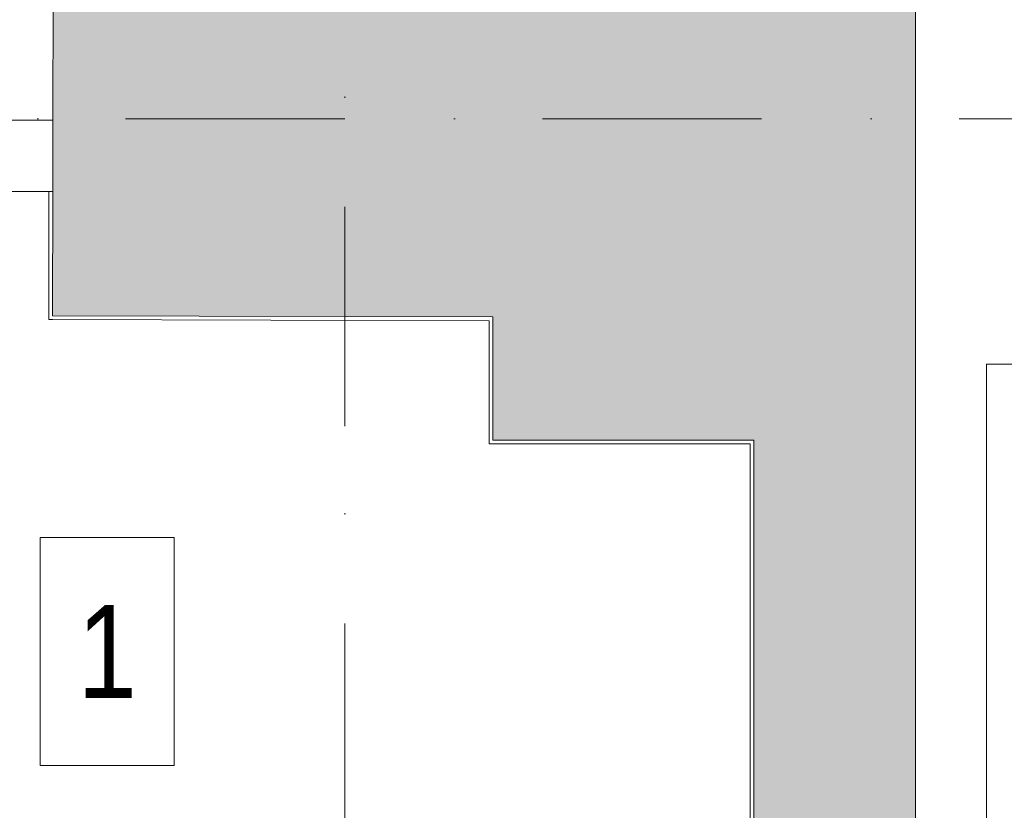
# Model space of a CAD drawing. Header units: millimetres. Extents: x -2532 to 181134, y -4151 to 53885.
# Tile 109 of 165: x 17668 to 19252, y 2932 to 4205. Entities that reach past the tile are written whole.
import ezdxf
from ezdxf.enums import TextEntityAlignment as Align

# ---------------------------------------------------------------- set-up
doc = ezdxf.new("R2010")
doc.units = ezdxf.units.MM
doc.header["$MEASUREMENT"] = 0
doc.linetypes.add('Dot & Dashed', pattern=[670.277762, 352.777767, -176.388884, 0, -141.111112])
doc.linetypes.add('Wipeout_Contour', pattern=[1000, 0, -1000])
for name, color, linetype in [('AR - Mööbel', 7, 'Continuous'), ('AR - Seinad VS', 7, 'Continuous'), ('AR - Teljed', 7, 'Continuous'), ('ARCHICAD Doors', 7, 'Continuous'), ('New_AR - Seinad SS 2', 7, 'Continuous'), ('New_AR - Seinad SS.ol', 7, 'Continuous'), ('SA - tähistused - valgustus', 7, 'Continuous')]:
    doc.layers.add(name, color=color, linetype=linetype)
for name, color, linetype, lineweight in [('AR - Mööbel_Pen_No__4', 8, 'Continuous', 13), ('AR - Seinad VS_Pen_No__221', 252, 'Continuous', 13), ('AR - Teljed_Pen_No__4', 8, 'Continuous', 13), ('ARCHICAD Doors_Pen_No__221', 252, 'Continuous', 13), ('ARCHICAD Doors_Pen_No__23', 7, 'Continuous', 5), ('Märkused - Muinsuskaitselised väärtused_Pen_No__20', 1, 'Continuous', 13), ('New_AR - Seinad SS 2_Pen_No__207', 5, 'Continuous', 13), ('New_AR - Seinad SS.ol_Pen_No__207', 5, 'Continuous', 13), ('SA - tähistused - valgustus_Pen_No__105', 30, 'Continuous', 5)]:
    doc.layers.add(name, color=color, linetype=linetype, lineweight=lineweight)
doc.styles.add('GENERATED_STYLE_1', font='txt')
doc.styles.add('GENERATED_STYLE_3', font='txt')
doc.styles.add('GENERATED_STYLE_4', font='txt')
doc.dimstyles.new('GENERATED_STYLE__1', dxfattribs={"dimtxt": 150, "dimasz": 76, "dimexe": 0.18, "dimexo": 0.0625, "dimgap": 0.09, "dimtad": 1, "dimdec": 0, "dimzin": 0, "dimdsep": 46, "dimtxsty": 'GENERATED_STYLE_3', "dimblk": 'ARROWHEAD_2', "dimblk1": 'ARROWHEAD_2', "dimblk2": 'ARROWHEAD_2', "dimcen": 0.09, "dimse1": 1, "dimse2": 1, "dimclrd": 256, "dimclre": 256, "dimclrt": 256, "dimadec": 0, "dimazin": 0, "dimtfac": 1, "dimtdec": 4, "dimtmove": 0, "dimatfit": 3, "dimfxl": 0, "dimtolj": 1, "dimtzin": 0, "dimarcsym": 0})
doc.dimstyles.new('GENERATED_STYLE__2', dxfattribs={"dimtxt": 150, "dimasz": 76, "dimexe": 0.18, "dimexo": 0.0625, "dimgap": 0.09, "dimtad": 1, "dimtih": 1, "dimtoh": 1, "dimdec": 0, "dimzin": 0, "dimdsep": 46, "dimtxsty": 'GENERATED_STYLE_3', "dimblk": 'ARROWHEAD_2', "dimblk1": 'ARROWHEAD_2', "dimblk2": 'ARROWHEAD_2', "dimcen": 0.09, "dimse1": 1, "dimse2": 1, "dimclrd": 256, "dimclre": 256, "dimclrt": 256, "dimadec": 0, "dimazin": 0, "dimtfac": 1, "dimtdec": 4, "dimtmove": 0, "dimatfit": 3, "dimfxl": 0, "dimtolj": 1, "dimtzin": 0, "dimarcsym": 0})

# ---------------------------------------------------------------- blocks, each defined once
blk = doc.blocks.new('New Door 3_2')
at = {"layer": 'ARCHICAD Doors_Pen_No__221', "linetype": 'Continuous'}
blk.add_hatch(color=256, dxfattribs=at).paths.add_polyline_path([(1109.3, 420), (1109.3, 680), (-1109.3, 680), (-1109.3, 420)])
for p, q in [((1109.3, 680), (-1109.3, 680)), ((-1109.3, 0), (-1109.3, 420)), ((-1109.3, 420), (1109.3, 420)), ((1109.3, 420), (1109.3, 0))]:
    blk.add_line(p, q, dxfattribs=at)
blk = doc.blocks.new('Wall_13_1', base_point=(18429.6, 3726.2))
at = {"layer": 'AR - Seinad VS_Pen_No__221', "linetype": 'Continuous'}
for points in [[(18429.6, 4326.2), (18429.6, 3726.2), (19109.6, 4324.6)], [(18429.6, 3726.2), (19109.6, 3724.6), (19109.6, 4324.6)], [(18429.6, 3726.2), (18429.6, 3527.9), (19109.6, 3527.9), (19109.6, 3724.6)]]:
    blk.add_hatch(color=256, dxfattribs=at).paths.add_polyline_path(points)
at = {"layer": 'AR - Seinad VS_Pen_No__221', "linetype": 'Continuous', "flags": 128}
for points in [[(19109.6, 3527.9), (19109.6, 4324.6)], [(18429.6, 3726.2), (18429.6, 3527.9)]]:
    blk.add_lwpolyline(points, dxfattribs=at)
at = {"layer": 'ARCHICAD Doors', "linetype": 'Continuous', "zscale": 1000, "rotation": 270}
blk.add_blockref('New Door 3_2', (18429.6, 2418.6), dxfattribs=at)
blk = doc.blocks.new('Double Door with 2 Sidelights 22')
at = {"layer": 'ARCHICAD Doors_Pen_No__221', "linetype": 'Continuous'}
for p, q in [((-1250, 200), (-1250, 0)), ((-1250, 0), (-1250, -115)), ((-1250, 0), (-1250, -115)), ((-1250, -115), (-1250, -400))]:
    blk.add_line(p, q, dxfattribs=at)
at = {"layer": 'ARCHICAD Doors_Pen_No__23', "linetype": 'Continuous'}
for p, q in [((-1150, 0), (-1250, 0)), ((-1250, 0), (-1250, -115)), ((-1250, -115), (-1150, -115))]:
    blk.add_line(p, q, dxfattribs=at)
blk = doc.blocks.new('Wall_14_1', base_point=(15122.6, 3734.1))
at = {"layer": 'AR - Seinad VS_Pen_No__221', "linetype": 'Continuous'}
blk.add_hatch(color=256, dxfattribs=at).paths.add_polyline_path([(17722.5, 4327.9), (17721.1, 3727.9), (18429.6, 3726.2), (18429.6, 4326.2)])
for p, q in [((17721.9, 4042.9), (17722.5, 4327.9)), ((17721.6, 3927.9), (17721.9, 4042.9)), ((17721.1, 3727.9), (17721.6, 3927.9))]:
    blk.add_line(p, q, dxfattribs=at)
at = {"layer": 'AR - Seinad VS_Pen_No__221', "linetype": 'Continuous', "flags": 128}
blk.add_lwpolyline([(17721.1, 3727.9), (18429.6, 3726.2)], dxfattribs=at)
at = {"layer": 'ARCHICAD Doors', "linetype": 'Continuous', "zscale": 1000, "rotation": 179.8629345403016}
blk.add_blockref('Double Door with 2 Sidelights 22', (16471.6, 3930.9), dxfattribs=at)
blk = doc.blocks.new('Wall_259_1', base_point=(17721.5, 3928.1))
at = {"linetype": 'Wipeout_Contour', "ltscale": 72509.445146}
blk.add_wipeout([(17715.5, 3928.1), (17715.1, 3727.9), (17721.1, 3727.9), (17721.5, 3928.1)], dxfattribs=at).dxf.layer = 'New_AR - Seinad SS 2'
at = {"layer": 'New_AR - Seinad SS 2_Pen_No__207', "linetype": 'Continuous', "flags": 128}
blk.add_lwpolyline([(17715.5, 3928.1), (17721.5, 3928.1)], dxfattribs=at)
at = {"linetype": 'Wipeout_Contour', "ltscale": 54314.513245}
blk.add_wipeout([(17715.1, 3727.9), (17715.1, 3721.9), (17721.1, 3727.9)], dxfattribs=at).dxf.layer = 'New_AR - Seinad SS 2'
at = {"layer": 'New_AR - Seinad SS 2_Pen_No__207', "linetype": 'Continuous', "flags": 128}
for points in [[(17715.5, 3928.1), (17715.1, 3721.9)], [(17721.1, 3727.9), (17721.5, 3928.1)]]:
    blk.add_lwpolyline(points, dxfattribs=at)
at = {"linetype": 'Wipeout_Contour', "ltscale": 54317.956383}
blk.add_wipeout([(17721.1, 3727.9), (17715.1, 3721.9), (17721.1, 3721.9)], dxfattribs=at).dxf.layer = 'New_AR - Seinad SS 2'
at = {"layer": 'New_AR - Seinad SS 2_Pen_No__207', "linetype": 'Continuous', "flags": 128}
blk.add_lwpolyline([(17715.1, 3721.9), (17721.1, 3721.9)], dxfattribs=at)
blk = doc.blocks.new('Wall_260_1', base_point=(17721.1, 3727.9))
at = {"linetype": 'Wipeout_Contour', "ltscale": 73808.769401}
blk.add_wipeout([(18423.6, 3726.2), (17721.1, 3727.9), (17721.1, 3721.9), (18423.6, 3720.2)], dxfattribs=at).dxf.layer = 'New_AR - Seinad SS 2'
at = {"linetype": 'Wipeout_Contour', "ltscale": 75197.277008}
blk.add_wipeout([(18423.6, 3726.2), (18423.6, 3720.2), (18429.6, 3726.2), (18429.6, 3726.2)], dxfattribs=at).dxf.layer = 'New_AR - Seinad SS 2'
at = {"layer": 'New_AR - Seinad SS 2_Pen_No__207', "linetype": 'Continuous', "flags": 128}
for points in [[(18429.6, 3726.2), (17721.1, 3727.9)], [(17721.1, 3721.9), (18423.6, 3720.2)]]:
    blk.add_lwpolyline(points, dxfattribs=at)
at = {"linetype": 'Wipeout_Contour', "ltscale": 56398.698557}
blk.add_wipeout([(18423.6, 3720.2), (18429.6, 3720.2), (18429.6, 3726.2)], dxfattribs=at).dxf.layer = 'New_AR - Seinad SS 2'
at = {"layer": 'New_AR - Seinad SS 2_Pen_No__207', "linetype": 'Continuous', "flags": 128}
blk.add_lwpolyline([(18429.6, 3726.2), (18429.6, 3720.2)], dxfattribs=at)
blk = doc.blocks.new('Wall_261_1', base_point=(18429.6, 3726.2))
at = {"linetype": 'Wipeout_Contour', "ltscale": 75119.339188}
blk.add_wipeout([(18429.6, 3527.9), (18429.6, 3720.2), (18423.6, 3720.2), (18423.6, 3527.9)], dxfattribs=at).dxf.layer = 'New_AR - Seinad SS 2'
at = {"linetype": 'Wipeout_Contour', "ltscale": 56280.362761}
blk.add_wipeout([(18423.6, 3527.9), (18423.6, 3521.9), (18429.6, 3527.9)], dxfattribs=at).dxf.layer = 'New_AR - Seinad SS 2'
at = {"layer": 'New_AR - Seinad SS 2_Pen_No__207', "linetype": 'Continuous', "flags": 128}
for points in [[(18423.6, 3720.2), (18423.6, 3521.9)], [(18429.6, 3527.9), (18429.6, 3720.2)]]:
    blk.add_lwpolyline(points, dxfattribs=at)
at = {"linetype": 'Wipeout_Contour', "ltscale": 56283.958482}
blk.add_wipeout([(18429.6, 3527.9), (18423.6, 3521.9), (18429.6, 3521.9)], dxfattribs=at).dxf.layer = 'New_AR - Seinad SS 2'
at = {"layer": 'New_AR - Seinad SS 2_Pen_No__207', "linetype": 'Continuous', "flags": 128}
blk.add_lwpolyline([(18423.6, 3521.9), (18429.6, 3521.9)], dxfattribs=at)
blk = doc.blocks.new('Wall_262_1', base_point=(18429.6, 3527.9))
at = {"linetype": 'Wipeout_Contour', "ltscale": 75868.113351}
blk.add_wipeout([(18843.5, 3527.9), (18429.6, 3527.9), (18429.6, 3521.9), (18843.5, 3521.9)], dxfattribs=at).dxf.layer = 'New_AR - Seinad SS 2'
at = {"linetype": 'Wipeout_Contour', "ltscale": 57518.207998}
blk.add_wipeout([(18843.5, 3527.9), (18843.5, 3521.9), (18849.5, 3527.9)], dxfattribs=at).dxf.layer = 'New_AR - Seinad SS 2'
at = {"layer": 'New_AR - Seinad SS 2_Pen_No__207', "linetype": 'Continuous', "flags": 128}
for points in [[(18849.5, 3527.9), (18429.6, 3527.9)], [(18429.6, 3521.9), (18843.5, 3521.9)]]:
    blk.add_lwpolyline(points, dxfattribs=at)
at = {"linetype": 'Wipeout_Contour', "ltscale": 57521.835849}
blk.add_wipeout([(18843.5, 3521.9), (18849.5, 3521.9), (18849.5, 3527.9)], dxfattribs=at).dxf.layer = 'New_AR - Seinad SS 2'
at = {"layer": 'New_AR - Seinad SS 2_Pen_No__207', "linetype": 'Continuous', "flags": 128}
blk.add_lwpolyline([(18849.5, 3527.9), (18849.5, 3521.9)], dxfattribs=at)
blk = doc.blocks.new('Wall_263_1', base_point=(18849.5, 3527.9))
at = {"linetype": 'Wipeout_Contour', "ltscale": 76130.35482}
blk.add_wipeout([(18849.5, 1315.6), (18849.5, 3521.9), (18843.5, 3521.9), (18843.5, 1315.6)], dxfattribs=at).dxf.layer = 'New_AR - Seinad SS 2'
at = {"linetype": 'Wipeout_Contour', "ltscale": 56679.295347}
blk.add_wipeout([(18849.5, 1315.6), (18843.5, 1315.6), (18849.5, 1309.6)], dxfattribs=at).dxf.layer = 'New_AR - Seinad SS 2'
at = {"layer": 'New_AR - Seinad SS 2_Pen_No__207', "linetype": 'Continuous', "flags": 128}
for points in [[(18843.5, 3521.9), (18843.5, 1315.6)], [(18849.5, 1309.6), (18849.5, 3521.9)]]:
    blk.add_lwpolyline(points, dxfattribs=at)
at = {"linetype": 'Wipeout_Contour', "ltscale": 56673.824028}
blk.add_wipeout([(18843.5, 1315.6), (18843.5, 1309.6), (18849.5, 1309.6)], dxfattribs=at).dxf.layer = 'New_AR - Seinad SS 2'
at = {"layer": 'New_AR - Seinad SS 2_Pen_No__207', "linetype": 'Continuous', "flags": 128}
blk.add_lwpolyline([(18849.5, 1309.6), (18843.5, 1309.6)], dxfattribs=at)
blk = doc.blocks.new('Sofa 22')
at = {"layer": 'AR - Mööbel_Pen_No__4', "linetype": 'Continuous'}
for p, q in [((2010, 810), (0, 810)), ((0, 810), (0, 0)), ((2010, 0), (2010, 810)), ((50, 0), (50, 760)), ((50, 760), (1960, 760)), ((1960, 760), (1960, 0)), ((50, 589.9), (1960, 589.9)), ((221.5, 0), (221.5, 589.9)), ((1005, 0), (1005, 589.9)), ((1788.5, 0), (1788.5, 589.9)), ((0, 0), (2010, 0))]:
    blk.add_line(p, q, dxfattribs=at)
blk = doc.blocks.new('Standard grid marker')
at = {"layer": 'AR - Teljed_Pen_No__4', "linetype": 'Dot & Dashed'}
blk.add_line((1000, 0), (44867.9, 0), dxfattribs=at)
at = {"layer": 'AR - Teljed_Pen_No__4', "style": 'GENERATED_STYLE_1'}
for tag, p in [('AC_MarkerText_1_0', (-300, 14.3)), ('AC_MarkerText_1_1', (46167.9, 14.3))]:
    blk.add_attdef(tag, text='', height=250, dxfattribs=at).set_placement(p, align=Align.MIDDLE_CENTER)
blk = doc.blocks.new('Standard grid marker_6')
at = {"layer": 'AR - Teljed_Pen_No__4', "linetype": 'Dot & Dashed'}
blk.add_line((1000, 0), (22781.865348, 0), dxfattribs=at)
at = {"layer": 'AR - Teljed_Pen_No__4', "style": 'GENERATED_STYLE_1'}
blk.add_attdef('AC_MarkerText_1', text='', height=250, rotation=270, dxfattribs=at).set_placement((-300, 12.23), align=Align.MIDDLE_CENTER)
blk = doc.blocks.new('*D2134')
at = {"layer": 'SA - tähistused - valgustus_Pen_No__105', "linetype": 'Continuous'}
for p, q in [((19109.3, 1122), (19109.3, 1272)), ((21008.8, 1122), (21008.8, 1272)), ((19138.2, 1247), (19080.5, 1147)), ((21037.7, 1247), (20980, 1147)), ((19060.4, 1197), (19109.3, 1197)), ((19109.3, 1197), (21008.8, 1197))]:
    blk.add_line(p, q, dxfattribs=at)
at = {"layer": 'SA - tähistused - valgustus_Pen_No__105', "insert": (19802.6, 1227), "char_height": 150, "attachment_point": 7, "style": 'GENERATED_STYLE_3'}
blk.add_mtext('\\A1;{\\pql;\\fArial|b0|i0|c0|p34;1\xa0900}', dxfattribs=at)
blk = doc.blocks.new('ARROWHEAD_2')
at = {"linetype": 'Continuous'}
for p, q in [((-0.378, -0.655), (0.378, 0.655)), ((0, 0), (-1, 0))]:
    blk.add_line(p, q, dxfattribs=at)
blk = doc.blocks.new('*D2138')
at = {"layer": 'SA - tähistused - valgustus_Pen_No__105', "linetype": 'Continuous'}
for p, q in [((19763.7, 4204.6), (19763.7, 4253.5)), ((19813.7, 4175.7), (19713.7, 4233.5)), ((19838.7, 4204.6), (19688.7, 4204.6)), ((19763.7, 2626.2), (19763.7, 4204.6)), ((19713.7, 2655.1), (19813.7, 2597.3)), ((19838.7, 2626.2), (19688.7, 2626.2))]:
    blk.add_line(p, q, dxfattribs=at)
at = {"layer": 'SA - tähistused - valgustus_Pen_No__105', "insert": (19733.7, 3158.9), "char_height": 150, "attachment_point": 7, "rotation": 90, "style": 'GENERATED_STYLE_3'}
blk.add_mtext('\\A1;{\\pql;\\fArial|b0|i0|c0|p34;1\xa0578}', dxfattribs=at)
blk = doc.blocks.new('Wall_376_1', base_point=(24759.8, 4312.4))
at = {"layer": 'New_AR - Seinad SS.ol_Pen_No__207', "linetype": 'Continuous'}
blk.add_line((19109.4, 4217.1), (19109.3, 4204.6), dxfattribs=at)

msp = doc.modelspace()

# ---------------------------------------------------------------- linework, layer by layer
at = {"layer": 'Märkused - Muinsuskaitselised väärtused_Pen_No__20', "linetype": 'Continuous', "flags": 128}
msp.add_lwpolyline([(17701.1, 3371.5), (17917.1, 3371.5), (17917.1, 3004.4), (17701.1, 3004.4)], close=True, dxfattribs=at)

# ---------------------------------------------------------------- block references
at = {"layer": 'AR - Mööbel', "linetype": 'Continuous', "zscale": 1000, "rotation": 90}
msp.add_blockref('Sofa 22', (20033.5, 1640.2), dxfattribs=at)
at = {"layer": 'AR - Seinad VS'}
for name, p in [('Wall_14_1', (15122.6, 3734.1)), ('Wall_13_1', (18429.6, 3726.2))]:
    msp.add_blockref(name, p, dxfattribs=at)

# ---------------------------------------------------------------- texts
at = {"layer": 'Märkused - Muinsuskaitselised väärtused_Pen_No__20', "linetype": 'Continuous', "insert": (17809.1, 3112.9), "char_height": 150, "attachment_point": 8, "style": 'GENERATED_STYLE_4'}
msp.add_mtext('\\A1;{\\pqc;\\fArial Narrow|b0|i0|c0|p34;1}', dxfattribs=at)

# ---------------------------------------------------------------- dimensions: what is measured, and where the dimension line sits
at = {"layer": 'SA - tähistused - valgustus', "linetype": 'Continuous'}
dim = msp.add_linear_dim(base=(19763.7, 4204.6), p1=(19217.6, 2626.2), p2=(19109.3, 4204.6), angle=90, dimstyle='GENERATED_STYLE__1', dxfattribs=at)
dim.commit()
dim.dimension.update_dxf_attribs({"geometry": '*D2138', "text_midpoint": (19658.7, 3422.9), "dimtype": 160, "text_rotation": 90})
dim = msp.add_linear_dim(base=(21008.8466, 1197.0467), p1=(19109.3342, 4204.5825), p2=(21008.8466, 3292.3782), dimstyle='GENERATED_STYLE__2', dxfattribs=at)
dim.commit()
dim.dimension.update_dxf_attribs({"geometry": '*D2134', "text_midpoint": (20066.6339, 1302.0467), "dimtype": 160})

# ---------------------------------------------------------------- next in the draw order: block references
at = {"layer": 'New_AR - Seinad SS 2'}
msp.add_blockref('Wall_259_1', (17721.5, 3928.1), dxfattribs=at)

# ---------------------------------------------------------------- next in the draw order: block references
at = {"layer": 'AR - Teljed', "linetype": 'Continuous', "zscale": 1000}
msp.add_blockref('Standard grid marker', (-1931.8, 4044.8), dxfattribs=at)
at = {"layer": 'New_AR - Seinad SS 2'}
msp.add_blockref('Wall_260_1', (17721.1, 3727.9), dxfattribs=at)

# ---------------------------------------------------------------- next in the draw order: block references
msp.add_blockref('Wall_261_1', (18429.6, 3726.2), dxfattribs=at)
at = {"layer": 'New_AR - Seinad SS.ol'}
msp.add_blockref('Wall_376_1', (24759.8, 4312.4), dxfattribs=at)

# ---------------------------------------------------------------- next in the draw order: block references
at = {"layer": 'New_AR - Seinad SS 2'}
msp.add_blockref('Wall_262_1', (18429.6, 3527.9), dxfattribs=at)

# ---------------------------------------------------------------- next in the draw order: block references
at = {"layer": 'AR - Teljed', "linetype": 'Continuous', "zscale": 1000, "rotation": 90}
msp.add_blockref('Standard grid marker_6', (18191.5, -1471.7), dxfattribs=at)
at = {"layer": 'New_AR - Seinad SS 2'}
msp.add_blockref('Wall_263_1', (18849.5, 3527.9), dxfattribs=at)

doc.saveas('drawing.dxf')
